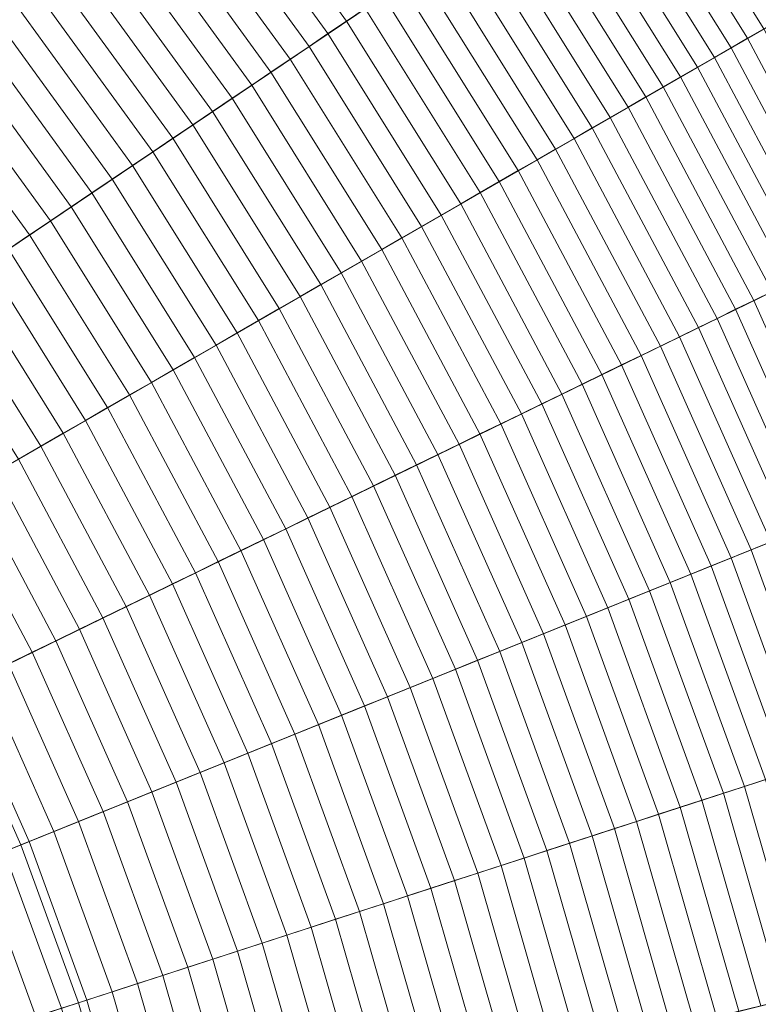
# Model space of a CAD drawing. Header units: centimetres. Extents: x -21.9 to 23.1, y -23 to 22.
# Tile 154 of 191: x 11.8 to 15.5, y 3.2 to 8.2. Entities that reach past the tile are written whole.
import ezdxf

# ---------------------------------------------------------------- set-up
doc = ezdxf.new("R2010")
doc.units = ezdxf.units.CM
doc.header["$LTSCALE"] = 2.54
doc.layers.add('Lucido design-1', color=7, linetype='Continuous')

# ---------------------------------------------------------------- blocks, each defined once
blk = doc.blocks.new('Gruppo-2-1')
at = {"color": 5, "linetype": 'Continuous', "lineweight": 9}
for points in [[(5.882, 7.9705, -940.4271), (5.2775, 8.3195, -940.4271), (10.9595, 19.0058, -940.4271), (12.2956, 18.2344, -940.4271)], [(5.882, 7.9705, -940.4271), (5.2775, 8.3195, -940.4271), (10.9595, 19.0058, -940.4271), (12.2956, 18.2344, -940.4271)], [(6.4606, 7.5802, -940.4271), (5.882, 7.9705, -940.4271), (12.2956, 18.2344, -940.4271), (13.5746, 17.3717, -940.4271)], [(6.4606, 7.5802, -940.4271), (5.882, 7.9705, -940.4271), (12.2956, 18.2344, -940.4271), (13.5746, 17.3717, -940.4271)], [(7.0106, 7.1504, -940.4271), (6.4606, 7.5802, -940.4271), (13.5746, 17.3717, -940.4271), (14.7903, 16.4219, -940.4271)], [(7.0106, 7.1504, -940.4271), (6.4606, 7.5802, -940.4271), (13.5746, 17.3717, -940.4271), (14.7903, 16.4219, -940.4271)], [(7.5293, 6.6834, -940.4271), (7.0106, 7.1504, -940.4271), (14.7903, 16.4219, -940.4271), (15.9368, 15.3895, -940.4271)], [(7.5293, 6.6834, -940.4271), (7.0106, 7.1504, -940.4271), (14.7903, 16.4219, -940.4271), (15.9368, 15.3895, -940.4271)], [(17.2961, 14.5387, -1001.3271), (16.2056, 15.668, -1001.3271), (8.9881, 8.194, -1001.3271), (9.5748, 7.5865, -1001.3271)], [(8.0142, 6.1813, -940.4271), (7.5293, 6.6834, -940.4271), (15.9368, 15.3895, -940.4271), (17.0085, 14.2798, -940.4271)], [(8.0142, 6.1813, -940.4271), (7.5293, 6.6834, -940.4271), (15.9368, 15.3895, -940.4271), (17.0085, 14.2798, -940.4271)], [(17.0085, 14.2798, -1001.3271), (15.9368, 15.3895, -1001.3271), (8.9881, 8.194, -1001.3271), (9.5748, 7.5865, -1001.3271)], [(9.5748, 7.5865, -1010.9271), (8.9881, 8.194, -1010.9271), (15.6508, 15.0934, -1010.9271), (16.7025, 14.0043, -1010.9271)], [(18.3051, 13.3362, -1001.3271), (17.2961, 14.5387, -1001.3271), (9.5748, 7.5865, -1001.3271), (10.1177, 6.9395, -1001.3271)], [(8.4629, 5.6466, -940.4271), (8.0142, 6.1813, -940.4271), (17.0085, 14.2798, -940.4271), (18.0001, 13.098, -940.4271)], [(8.4629, 5.6466, -940.4271), (8.0142, 6.1813, -940.4271), (17.0085, 14.2798, -940.4271), (18.0001, 13.098, -940.4271)], [(18.0001, 13.098, -1001.3271), (17.0085, 14.2798, -1001.3271), (9.5748, 7.5865, -1001.3271), (10.1177, 6.9395, -1001.3271)], [(10.1177, 6.9395, -1010.9271), (9.5748, 7.5865, -1010.9271), (16.7025, 14.0043, -1010.9271), (17.6757, 12.8445, -1010.9271)], [(19.2278, 12.0662, -1001.3271), (18.3051, 13.3362, -1001.3271), (10.1177, 6.9395, -1001.3271), (10.6141, 6.2562, -1001.3271)], [(8.8731, 5.0819, -940.4271), (8.4629, 5.6466, -940.4271), (18.0001, 13.098, -940.4271), (18.907, 11.8498, -940.4271)], [(8.8731, 5.0819, -940.4271), (8.4629, 5.6466, -940.4271), (18.0001, 13.098, -940.4271), (18.907, 11.8498, -940.4271)], [(18.907, 11.8498, -1001.3271), (18.0001, 13.098, -1001.3271), (10.1177, 6.9395, -1001.3271), (10.6141, 6.2562, -1001.3271)], [(10.6141, 6.2562, -1010.9271), (10.1177, 6.9395, -1010.9271), (17.6757, 12.8445, -1010.9271), (18.5656, 11.6196, -1010.9271)], [(20.0597, 10.735, -1001.3271), (19.2278, 12.0662, -1001.3271), (10.6141, 6.2562, -1001.3271), (11.0617, 5.54, -1001.3271)], [(9.243, 4.49, -940.4271), (8.8731, 5.0819, -940.4271), (18.907, 11.8498, -940.4271), (19.7245, 10.5415, -940.4271)], [(9.243, 4.49, -940.4271), (8.8731, 5.0819, -940.4271), (18.907, 11.8498, -940.4271), (19.7245, 10.5415, -940.4271)], [(19.7245, 10.5415, -1001.3271), (18.907, 11.8498, -1001.3271), (10.6141, 6.2562, -1001.3271), (11.0617, 5.54, -1001.3271)], [(11.0617, 5.54, -1010.9271), (10.6141, 6.2562, -1010.9271), (18.5656, 11.6196, -1010.9271), (19.3679, 10.3356, -1010.9271)], [(20.7966, 9.349, -1001.3271), (20.0597, 10.735, -1001.3271), (11.0617, 5.54, -1001.3271), (11.4582, 4.7943, -1001.3271)], [(9.5707, 3.8737, -940.4271), (9.243, 4.49, -940.4271), (19.7245, 10.5415, -940.4271), (20.4488, 9.1793, -940.4271)], [(9.5707, 3.8737, -940.4271), (9.243, 4.49, -940.4271), (19.7245, 10.5415, -940.4271), (20.4488, 9.1793, -940.4271)], [(20.4488, 9.1793, -1001.3271), (19.7245, 10.5415, -1001.3271), (11.0617, 5.54, -1001.3271), (11.4582, 4.7943, -1001.3271)], [(11.4582, 4.7943, -1010.9271), (11.0617, 5.54, -1010.9271), (19.3679, 10.3356, -1010.9271), (20.0787, 8.9988, -1010.9271)], [(21.4351, 7.9149, -1001.3271), (20.7966, 9.349, -1001.3271), (11.4582, 4.7943, -1001.3271), (11.8017, 4.0227, -1001.3271)], [(9.8546, 3.2361, -940.4271), (9.5707, 3.8737, -940.4271), (20.4488, 9.1793, -940.4271), (21.0763, 7.7699, -940.4271)], [(9.8546, 3.2361, -940.4271), (9.5707, 3.8737, -940.4271), (20.4488, 9.1793, -940.4271), (21.0763, 7.7699, -940.4271)], [(21.0763, 7.7699, -1001.3271), (20.4488, 9.1793, -1001.3271), (11.4582, 4.7943, -1001.3271), (11.8017, 4.0227, -1001.3271)], [(15.6127, 8.1675, -931.1623), (14.9708, 9.1948, -931.1623), (14.8938, 9.1429, -931.2737), (15.5323, 8.1211, -931.2737)], [(13.5305, 8.2233, -932.9065), (12.8897, 9.1052, -932.9065), (12.8014, 9.0363, -932.9985), (13.4376, 8.1607, -932.9985)], [(15.5323, 8.1211, -931.2737), (14.8938, 9.1429, -931.2737), (14.8158, 9.0903, -931.3841), (15.4508, 8.0741, -931.3841)], [(15.4508, 8.0741, -931.3841), (14.8158, 9.0903, -931.3841), (14.7368, 9.037, -931.4934), (15.3682, 8.0264, -931.4934)], [(13.4376, 8.1607, -932.9985), (12.8014, 9.0363, -932.9985), (12.7123, 8.9666, -933.0893), (13.3438, 8.0974, -933.0893)], [(15.3682, 8.0264, -931.4934), (14.7368, 9.037, -931.4934), (14.6567, 8.983, -931.6017), (15.2847, 7.9781, -931.6017)], [(11.8017, 4.0227, -1010.9271), (11.4582, 4.7943, -1010.9271), (20.0787, 8.9988, -1010.9271), (20.6945, 7.6157, -1010.9271)], [(13.3438, 8.0974, -933.0893), (12.7123, 8.9666, -933.0893), (12.6224, 8.8964, -933.1788), (13.2492, 8.0336, -933.1788)], [(15.2847, 7.9781, -931.6017), (14.6567, 8.983, -931.6017), (14.5757, 8.9284, -931.7088), (15.2, 7.9293, -931.7088)], [(15.2, 7.9293, -931.7088), (14.5757, 8.9284, -931.7088), (14.4938, 8.8731, -931.8149), (15.1144, 7.8798, -931.8149)], [(13.2492, 8.0336, -933.1788), (12.6224, 8.8964, -933.1788), (12.5317, 8.8256, -933.2671), (13.1539, 7.9693, -933.2671)], [(15.1144, 7.8798, -931.8149), (14.4938, 8.8731, -931.8149), (14.4108, 8.8171, -931.9199), (15.0278, 7.8298, -931.9199)], [(13.1539, 7.9693, -933.2671), (12.5317, 8.8256, -933.2671), (12.4403, 8.7541, -933.3541), (13.0577, 7.9044, -933.3541)], [(15.0278, 7.8298, -931.9199), (14.4108, 8.8171, -931.9199), (14.3269, 8.7605, -932.0238), (14.9401, 7.7792, -932.0238)], [(14.9401, 7.7792, -932.0238), (14.3269, 8.7605, -932.0238), (14.242, 8.7033, -932.1265), (14.8515, 7.728, -932.1265)], [(13.0577, 7.9044, -933.3541), (12.4403, 8.7541, -933.3541), (12.3481, 8.6821, -933.4398), (12.9607, 7.839, -933.4398)], [(12.9607, 7.839, -933.4398), (12.3481, 8.6821, -933.4398), (12.2552, 8.6095, -933.5242), (12.8629, 7.7731, -933.5242)], [(14.8515, 7.728, -932.1265), (14.242, 8.7033, -932.1265), (14.1563, 8.6455, -932.2283), (14.7619, 7.6763, -932.2283)], [(12.8629, 7.7731, -933.5242), (12.2552, 8.6095, -933.5242), (12.1615, 8.5363, -933.6073), (12.7644, 7.7066, -933.6073)], [(14.7619, 7.6763, -932.2283), (14.1563, 8.6455, -932.2283), (14.0696, 8.587, -932.3287), (14.6714, 7.624, -932.3287)], [(14.6714, 7.624, -932.3287), (14.0696, 8.587, -932.3287), (13.982, 8.5279, -932.428), (14.5798, 7.5712, -932.428)], [(12.7644, 7.7066, -933.6073), (12.1615, 8.5363, -933.6073), (12.0672, 8.4626, -933.689), (12.6651, 7.6396, -933.689)], [(14.5798, 7.5712, -932.428), (13.982, 8.5279, -932.428), (13.8935, 8.4682, -932.5261), (14.4873, 7.5178, -932.5261)], [(12.6651, 7.6396, -933.689), (12.0672, 8.4626, -933.689), (11.9721, 8.3883, -933.7694), (12.565, 7.5721, -933.7694)], [(14.4873, 7.5178, -932.5261), (13.8935, 8.4682, -932.5261), (13.804, 8.4079, -932.623), (14.3939, 7.4639, -932.623)], [(12.565, 7.5721, -933.7694), (11.9721, 8.3883, -933.7694), (11.8763, 8.3135, -933.8485), (12.4643, 7.5042, -933.8485)], [(14.3939, 7.4639, -932.623), (13.804, 8.4079, -932.623), (13.7137, 8.3469, -932.7187), (14.2996, 7.4094, -932.7187)], [(12.4643, 7.5042, -933.8485), (11.8763, 8.3135, -933.8485), (11.7798, 8.2381, -933.9263), (12.3628, 7.4357, -933.9263)], [(14.2996, 7.4094, -932.7187), (13.7137, 8.3469, -932.7187), (13.6225, 8.2854, -932.8132), (14.2043, 7.3544, -932.8132)], [(14.2043, 7.3544, -932.8132), (13.6225, 8.2854, -932.8132), (13.5305, 8.2233, -932.9065), (14.1081, 7.2989, -932.9065)], [(12.3628, 7.4357, -933.9263), (11.7798, 8.2381, -933.9263), (11.6827, 8.1622, -934.0026), (12.2606, 7.3668, -934.0026)], [(14.1081, 7.2989, -932.9065), (13.5305, 8.2233, -932.9065), (13.4376, 8.1607, -932.9985), (14.0111, 7.2428, -932.9985)], [(12.2606, 7.3668, -934.0026), (11.6827, 8.1622, -934.0026), (11.5849, 8.0858, -934.0776), (12.1577, 7.2974, -934.0776)], [(14.0111, 7.2428, -932.9985), (13.4376, 8.1607, -932.9985), (13.3438, 8.0974, -933.0893), (13.9132, 7.1863, -933.0893)], [(16.0979, 7.0572, -931.2737), (15.5323, 8.1211, -931.2737), (15.4508, 8.0741, -931.3841), (16.0134, 7.016, -931.3841)], [(12.1577, 7.2974, -934.0776), (11.5849, 8.0858, -934.0776), (11.4864, 8.0089, -934.1512), (12.0541, 7.2275, -934.1512)], [(13.9132, 7.1863, -933.0893), (13.3438, 8.0974, -933.0893), (13.2492, 8.0336, -933.1788), (13.8144, 7.1293, -933.1788)], [(16.0134, 7.016, -931.3841), (15.4508, 8.0741, -931.3841), (15.3682, 8.0264, -931.4934), (15.9277, 6.9742, -931.4934)], [(13.8144, 7.1293, -933.1788), (13.2492, 8.0336, -933.1788), (13.1539, 7.9693, -933.2671), (13.7147, 7.0717, -933.2671)], [(15.9277, 6.9742, -931.4934), (15.3682, 8.0264, -931.4934), (15.2847, 7.9781, -931.6017), (15.8409, 6.9319, -931.6017)], [(12.0541, 7.2275, -934.1512), (11.4864, 8.0089, -934.1512), (11.3873, 7.9314, -934.2235), (11.9499, 7.1572, -934.2235)], [(13.7147, 7.0717, -933.2671), (13.1539, 7.9693, -933.2671), (13.0577, 7.9044, -933.3541), (13.6142, 7.0137, -933.3541)], [(15.8409, 6.9319, -931.6017), (15.2847, 7.9781, -931.6017), (15.2, 7.9293, -931.7088), (15.7531, 6.8891, -931.7088)], [(11.9499, 7.1572, -934.2235), (11.3873, 7.9314, -934.2235), (11.2876, 7.8535, -934.2943), (11.8449, 7.0864, -934.2943)], [(21.972, 6.4398, -1001.3271), (21.4351, 7.9149, -1001.3271), (11.8017, 4.0227, -1001.3271), (12.0905, 3.2291, -1001.3271)], [(15.7531, 6.8891, -931.7088), (15.2, 7.9293, -931.7088), (15.1144, 7.8798, -931.8149), (15.6643, 6.8457, -931.8149)], [(13.6142, 7.0137, -933.3541), (13.0577, 7.9044, -933.3541), (12.9607, 7.839, -933.4398), (13.5129, 6.9552, -933.4398)], [(15.6643, 6.8457, -931.8149), (15.1144, 7.8798, -931.8149), (15.0278, 7.8298, -931.9199), (15.5743, 6.8019, -931.9199)], [(11.8449, 7.0864, -934.2943), (11.2876, 7.8535, -934.2943), (11.1873, 7.7752, -934.3637), (11.7394, 7.0152, -934.3637)], [(13.5129, 6.9552, -933.4398), (12.9607, 7.839, -933.4398), (12.8629, 7.7731, -933.5242), (13.4108, 6.8963, -933.5242)], [(15.5743, 6.8019, -931.9199), (15.0278, 7.8298, -931.9199), (14.9401, 7.7792, -932.0238), (15.4834, 6.7575, -932.0238)], [(10.0933, 2.5802, -940.4271), (9.8546, 3.2361, -940.4271), (21.0763, 7.7699, -940.4271), (21.6039, 6.3202, -940.4271)], [(10.0933, 2.5802, -940.4271), (9.8546, 3.2361, -940.4271), (21.0763, 7.7699, -940.4271), (21.6039, 6.3202, -940.4271)], [(21.6039, 6.3202, -1001.3271), (21.0763, 7.7699, -1001.3271), (11.8017, 4.0227, -1001.3271), (12.0905, 3.2291, -1001.3271)], [(13.4108, 6.8963, -933.5242), (12.8629, 7.7731, -933.5242), (12.7644, 7.7066, -933.6073), (13.3079, 6.8368, -933.6073)], [(15.4834, 6.7575, -932.0238), (14.9401, 7.7792, -932.0238), (14.8515, 7.728, -932.1265), (15.3914, 6.7126, -932.1265)], [(15.3914, 6.7126, -932.1265), (14.8515, 7.728, -932.1265), (14.7619, 7.6763, -932.2283), (15.2984, 6.6673, -932.2283)], [(13.3079, 6.8368, -933.6073), (12.7644, 7.7066, -933.6073), (12.6651, 7.6396, -933.689), (13.2041, 6.7769, -933.689)], [(15.2984, 6.6673, -932.2283), (14.7619, 7.6763, -932.2283), (14.6714, 7.624, -932.3287), (15.2044, 6.6215, -932.3287)], [(13.2041, 6.7769, -933.689), (12.6651, 7.6396, -933.689), (12.565, 7.5721, -933.7694), (13.0996, 6.7166, -933.7694)], [(15.2044, 6.6215, -932.3287), (14.6714, 7.624, -932.3287), (14.5798, 7.5712, -932.428), (15.1094, 6.5751, -932.428)], [(12.0905, 3.2291, -1010.9271), (11.8017, 4.0227, -1010.9271), (20.6945, 7.6157, -1010.9271), (21.2123, 6.193, -1010.9271)], [(13.0996, 6.7166, -933.7694), (12.565, 7.5721, -933.7694), (12.4643, 7.5042, -933.8485), (12.9944, 6.6558, -933.8485)], [(15.1094, 6.5751, -932.428), (14.5798, 7.5712, -932.428), (14.4873, 7.5178, -932.5261), (15.0134, 6.5283, -932.5261)], [(12.9944, 6.6558, -933.8485), (12.4643, 7.5042, -933.8485), (12.3628, 7.4357, -933.9263), (12.8883, 6.5946, -933.9263)], [(15.0134, 6.5283, -932.5261), (14.4873, 7.5178, -932.5261), (14.3939, 7.4639, -932.623), (14.9165, 6.481, -932.623)], [(12.8883, 6.5946, -933.9263), (12.3628, 7.4357, -933.9263), (12.2606, 7.3668, -934.0026), (12.7816, 6.533, -934.0026)], [(14.9165, 6.481, -932.623), (14.3939, 7.4639, -932.623), (14.2996, 7.4094, -932.7187), (14.8186, 6.4333, -932.7187)], [(14.8186, 6.4333, -932.7187), (14.2996, 7.4094, -932.7187), (14.2043, 7.3544, -932.8132), (14.7197, 6.385, -932.8132)], [(12.7816, 6.533, -934.0026), (12.2606, 7.3668, -934.0026), (12.1577, 7.2974, -934.0776), (12.6741, 6.4709, -934.0776)], [(14.7197, 6.385, -932.8132), (14.2043, 7.3544, -932.8132), (14.1081, 7.2989, -932.9065), (14.6199, 6.3364, -932.9065)], [(12.6741, 6.4709, -934.0776), (12.1577, 7.2974, -934.0776), (12.0541, 7.2275, -934.1512), (12.5659, 6.4085, -934.1512)], [(14.6199, 6.3364, -932.9065), (14.1081, 7.2989, -932.9065), (14.0111, 7.2428, -932.9985), (14.5192, 6.2872, -932.9985)], [(12.5659, 6.4085, -934.1512), (12.0541, 7.2275, -934.1512), (11.9499, 7.1572, -934.2235), (12.457, 6.3456, -934.2235)], [(14.5192, 6.2872, -932.9985), (14.0111, 7.2428, -932.9985), (13.9132, 7.1863, -933.0893), (14.4175, 6.2377, -933.0893)], [(14.4175, 6.2377, -933.0893), (13.9132, 7.1863, -933.0893), (13.8144, 7.1293, -933.1788), (14.315, 6.1877, -933.1788)], [(12.457, 6.3456, -934.2235), (11.9499, 7.1572, -934.2235), (11.8449, 7.0864, -934.2943), (12.3474, 6.2823, -934.2943)], [(14.315, 6.1877, -933.1788), (13.8144, 7.1293, -933.1788), (13.7147, 7.0717, -933.2671), (14.2116, 6.1372, -933.2671)], [(12.3474, 6.2823, -934.2943), (11.8449, 7.0864, -934.2943), (11.7394, 7.0152, -934.3637), (12.2372, 6.2187, -934.3637)], [(14.2116, 6.1372, -933.2671), (13.7147, 7.0717, -933.2671), (13.6142, 7.0137, -933.3541), (14.1073, 6.0864, -933.3541)], [(12.2372, 6.2187, -934.3637), (11.7394, 7.0152, -934.3637), (11.6332, 6.9436, -934.4318), (12.1262, 6.1546, -934.4318)], [(14.1073, 6.0864, -933.3541), (13.6142, 7.0137, -933.3541), (13.5129, 6.9552, -933.4398), (14.0022, 6.0351, -933.4398)], [(12.1262, 6.1546, -934.4318), (11.6332, 6.9436, -934.4318), (11.5264, 6.8716, -934.4984), (12.0147, 6.0902, -934.4984)], [(14.0022, 6.0351, -933.4398), (13.5129, 6.9552, -933.4398), (13.4108, 6.8963, -933.5242), (13.8962, 5.9834, -933.5242)], [(13.8962, 5.9834, -933.5242), (13.4108, 6.8963, -933.5242), (13.3079, 6.8368, -933.6073), (13.7893, 5.9313, -933.6073)], [(12.0147, 6.0902, -934.4984), (11.5264, 6.8716, -934.4984), (11.419, 6.7991, -934.5635), (11.9025, 6.0254, -934.5635)], [(13.7893, 5.9313, -933.6073), (13.3079, 6.8368, -933.6073), (13.2041, 6.7769, -933.689), (13.6817, 5.8788, -933.689)], [(11.9025, 6.0254, -934.5635), (11.419, 6.7991, -934.5635), (11.311, 6.7263, -934.6272), (11.7897, 5.9603, -934.6272)], [(13.6817, 5.8788, -933.689), (13.2041, 6.7769, -933.689), (13.0996, 6.7166, -933.7694), (13.5732, 5.8259, -933.7694)], [(16.0479, 5.7383, -931.9199), (15.5743, 6.8019, -931.9199), (15.4834, 6.7575, -932.0238), (15.954, 5.7004, -932.0238)], [(15.954, 5.7004, -932.0238), (15.4834, 6.7575, -932.0238), (15.3914, 6.7126, -932.1265), (15.8591, 5.662, -932.1265)], [(13.5732, 5.8259, -933.7694), (13.0996, 6.7166, -933.7694), (12.9944, 6.6558, -933.8485), (13.464, 5.7726, -933.8485)], [(15.8591, 5.662, -932.1265), (15.3914, 6.7126, -932.1265), (15.2984, 6.6673, -932.2283), (15.7633, 5.6233, -932.2283)], [(13.464, 5.7726, -933.8485), (12.9944, 6.6558, -933.8485), (12.8883, 6.5946, -933.9263), (13.354, 5.7189, -933.9263)], [(15.7633, 5.6233, -932.2283), (15.2984, 6.6673, -932.2283), (15.2044, 6.6215, -932.3287), (15.6663, 5.5841, -932.3287)], [(13.354, 5.7189, -933.9263), (12.8883, 6.5946, -933.9263), (12.7816, 6.533, -934.0026), (13.2432, 5.6649, -934.0026)], [(15.6663, 5.5841, -932.3287), (15.2044, 6.6215, -932.3287), (15.1094, 6.5751, -932.428), (15.5683, 5.5445, -932.428)], [(13.2432, 5.6649, -934.0026), (12.7816, 6.533, -934.0026), (12.6741, 6.4709, -934.0776), (13.1316, 5.6105, -934.0776)], [(15.5683, 5.5445, -932.428), (15.1094, 6.5751, -932.428), (15.0134, 6.5283, -932.5261), (15.4693, 5.5045, -932.5261)], [(15.3692, 5.4641, -932.623), (14.9165, 6.481, -932.623), (14.8186, 6.4333, -932.7187), (15.2682, 5.4233, -932.7187)], [(15.4693, 5.5045, -932.5261), (15.0134, 6.5283, -932.5261), (14.9165, 6.481, -932.623), (15.3692, 5.4641, -932.623)], [(22.4047, 4.9308, -1001.3271), (21.972, 6.4398, -1001.3271), (12.0905, 3.2291, -1001.3271), (12.3233, 2.4173, -1001.3271)], [(13.1316, 5.6105, -934.0776), (12.6741, 6.4709, -934.0776), (12.5659, 6.4085, -934.1512), (13.0193, 5.5557, -934.1512)], [(15.2682, 5.4233, -932.7187), (14.8186, 6.4333, -932.7187), (14.7197, 6.385, -932.8132), (15.1662, 5.3821, -932.8132)], [(13.0193, 5.5557, -934.1512), (12.5659, 6.4085, -934.1512), (12.457, 6.3456, -934.2235), (12.9063, 5.5006, -934.2235)], [(15.1662, 5.3821, -932.8132), (14.7197, 6.385, -932.8132), (14.6199, 6.3364, -932.9065), (15.0633, 5.3405, -932.9065)], [(12.9063, 5.5006, -934.2235), (12.457, 6.3456, -934.2235), (12.3474, 6.2823, -934.2943), (12.7926, 5.4451, -934.2943)], [(15.0633, 5.3405, -932.9065), (14.6199, 6.3364, -932.9065), (14.5192, 6.2872, -932.9985), (14.9594, 5.2985, -932.9985)], [(10.2857, 1.9092, -940.4271), (10.0933, 2.5802, -940.4271), (21.6039, 6.3202, -940.4271), (22.0292, 4.8372, -940.4271)], [(10.2857, 1.9092, -940.4271), (10.0933, 2.5802, -940.4271), (21.6039, 6.3202, -940.4271), (22.0292, 4.8372, -940.4271)], [(22.0292, 4.8372, -1001.3271), (21.6039, 6.3202, -1001.3271), (12.0905, 3.2291, -1001.3271), (12.3233, 2.4173, -1001.3271)], [(12.7926, 5.4451, -934.2943), (12.3474, 6.2823, -934.2943), (12.2372, 6.2187, -934.3637), (12.6781, 5.3893, -934.3637)], [(14.9594, 5.2985, -932.9985), (14.5192, 6.2872, -932.9985), (14.4175, 6.2377, -933.0893), (14.8545, 5.2562, -933.0893)], [(14.8545, 5.2562, -933.0893), (14.4175, 6.2377, -933.0893), (14.315, 6.1877, -933.1788), (14.7488, 5.2134, -933.1788)], [(12.3233, 2.4173, -1010.9271), (12.0905, 3.2291, -1010.9271), (21.2123, 6.193, -1010.9271), (21.6297, 4.7376, -1010.9271)], [(12.6781, 5.3893, -934.3637), (12.2372, 6.2187, -934.3637), (12.1262, 6.1546, -934.4318), (12.563, 5.3332, -934.4318)], [(14.7488, 5.2134, -933.1788), (14.315, 6.1877, -933.1788), (14.2116, 6.1372, -933.2671), (14.6421, 5.1703, -933.2671)], [(12.563, 5.3332, -934.4318), (12.1262, 6.1546, -934.4318), (12.0147, 6.0902, -934.4984), (12.4472, 5.2767, -934.4984)], [(14.6421, 5.1703, -933.2671), (14.2116, 6.1372, -933.2671), (14.1073, 6.0864, -933.3541), (14.5345, 5.1269, -933.3541)], [(12.4472, 5.2767, -934.4984), (12.0147, 6.0902, -934.4984), (11.9025, 6.0254, -934.5635), (12.3308, 5.2199, -934.5635)], [(14.5345, 5.1269, -933.3541), (14.1073, 6.0864, -933.3541), (14.0022, 6.0351, -933.4398), (14.426, 5.083, -933.4398)], [(14.426, 5.083, -933.4398), (14.0022, 6.0351, -933.4398), (13.8962, 5.9834, -933.5242), (14.3167, 5.0389, -933.5242)], [(12.3308, 5.2199, -934.5635), (11.9025, 6.0254, -934.5635), (11.7897, 5.9603, -934.6272), (12.2137, 5.1628, -934.6272)], [(12.2137, 5.1628, -934.6272), (11.7897, 5.9603, -934.6272), (11.6763, 5.8948, -934.6895), (12.096, 5.1054, -934.6895)], [(14.3167, 5.0389, -933.5242), (13.8962, 5.9834, -933.5242), (13.7893, 5.9313, -933.6073), (14.2065, 4.9943, -933.6073)], [(12.096, 5.1054, -934.6895), (11.6763, 5.8948, -934.6895), (11.5622, 5.829, -934.7503), (11.9777, 5.0477, -934.7503)], [(14.2065, 4.9943, -933.6073), (13.7893, 5.9313, -933.6073), (13.6817, 5.8788, -933.689), (14.0954, 4.9495, -933.689)], [(14.0954, 4.9495, -933.689), (13.6817, 5.8788, -933.689), (13.5732, 5.8259, -933.7694), (13.9836, 4.9043, -933.7694)], [(11.9777, 5.0477, -934.7503), (11.5622, 5.829, -934.7503), (11.4477, 5.7629, -934.8097), (11.8588, 4.9897, -934.8097)], [(13.9836, 4.9043, -933.7694), (13.5732, 5.8259, -933.7694), (13.464, 5.7726, -933.8485), (13.8709, 4.8587, -933.8485)], [(11.8588, 4.9897, -934.8097), (11.4477, 5.7629, -934.8097), (11.3325, 5.6964, -934.8676), (11.7393, 4.9314, -934.8676)], [(13.8709, 4.8587, -933.8485), (13.464, 5.7726, -933.8485), (13.354, 5.7189, -933.9263), (13.7574, 4.8129, -933.9263)], [(13.7574, 4.8129, -933.9263), (13.354, 5.7189, -933.9263), (13.2432, 5.6649, -934.0026), (13.6431, 4.7667, -934.0026)], [(13.6431, 4.7667, -934.0026), (13.2432, 5.6649, -934.0026), (13.1316, 5.6105, -934.0776), (13.528, 4.7202, -934.0776)], [(13.528, 4.7202, -934.0776), (13.1316, 5.6105, -934.0776), (13.0193, 5.5557, -934.1512), (13.4121, 4.6734, -934.1512)], [(13.4121, 4.6734, -934.1512), (13.0193, 5.5557, -934.1512), (12.9063, 5.5006, -934.2235), (13.2956, 4.6263, -934.2235)], [(15.9541, 4.4845, -932.428), (15.5683, 5.5445, -932.428), (15.4693, 5.5045, -932.5261), (15.8525, 4.4515, -932.5261)], [(13.2956, 4.6263, -934.2235), (12.9063, 5.5006, -934.2235), (12.7926, 5.4451, -934.2943), (13.1782, 4.5789, -934.2943)], [(15.8525, 4.4515, -932.5261), (15.4693, 5.5045, -932.5261), (15.3692, 5.4641, -932.623), (15.75, 4.4181, -932.623)], [(13.1782, 4.5789, -934.2943), (12.7926, 5.4451, -934.2943), (12.6781, 5.3893, -934.3637), (13.0602, 4.5312, -934.3637)], [(15.75, 4.4181, -932.623), (15.3692, 5.4641, -932.623), (15.2682, 5.4233, -932.7187), (15.6463, 4.3845, -932.7187)], [(15.6463, 4.3845, -932.7187), (15.2682, 5.4233, -932.7187), (15.1662, 5.3821, -932.8132), (15.5417, 4.3505, -932.8132)], [(13.0602, 4.5312, -934.3637), (12.6781, 5.3893, -934.3637), (12.563, 5.3332, -934.4318), (12.9414, 4.4832, -934.4318)], [(15.5417, 4.3505, -932.8132), (15.1662, 5.3821, -932.8132), (15.0633, 5.3405, -932.9065), (15.4361, 4.3161, -932.9065)], [(12.9414, 4.4832, -934.4318), (12.563, 5.3332, -934.4318), (12.4472, 5.2767, -934.4984), (12.822, 4.435, -934.4984)], [(15.3295, 4.2815, -932.9985), (14.9594, 5.2985, -932.9985), (14.8545, 5.2562, -933.0893), (15.222, 4.2466, -933.0893)], [(15.4361, 4.3161, -932.9065), (15.0633, 5.3405, -932.9065), (14.9594, 5.2985, -932.9985), (15.3295, 4.2815, -932.9985)], [(12.822, 4.435, -934.4984), (12.4472, 5.2767, -934.4984), (12.3308, 5.2199, -934.5635), (12.7019, 4.3864, -934.5635)], [(15.222, 4.2466, -933.0893), (14.8545, 5.2562, -933.0893), (14.7488, 5.2134, -933.1788), (15.1135, 4.2113, -933.1788)], [(12.7019, 4.3864, -934.5635), (12.3308, 5.2199, -934.5635), (12.2137, 5.1628, -934.6272), (12.5811, 4.3376, -934.6272)], [(15.1135, 4.2113, -933.1788), (14.7488, 5.2134, -933.1788), (14.6421, 5.1703, -933.2671), (15.0041, 4.1758, -933.2671)], [(12.5811, 4.3376, -934.6272), (12.2137, 5.1628, -934.6272), (12.096, 5.1054, -934.6895), (12.4597, 4.2886, -934.6895)], [(15.0041, 4.1758, -933.2671), (14.6421, 5.1703, -933.2671), (14.5345, 5.1269, -933.3541), (14.8937, 4.1399, -933.3541)], [(12.4597, 4.2886, -934.6895), (12.096, 5.1054, -934.6895), (11.9777, 5.0477, -934.7503), (12.3376, 4.2393, -934.7503)], [(14.8937, 4.1399, -933.3541), (14.5345, 5.1269, -933.3541), (14.426, 5.083, -933.4398), (14.7825, 4.1038, -933.4398)], [(12.3376, 4.2393, -934.7503), (11.9777, 5.0477, -934.7503), (11.8588, 4.9897, -934.8097), (12.2149, 4.1897, -934.8097)], [(14.7825, 4.1038, -933.4398), (14.426, 5.083, -933.4398), (14.3167, 5.0389, -933.5242), (14.6703, 4.0673, -933.5242)], [(14.6703, 4.0673, -933.5242), (14.3167, 5.0389, -933.5242), (14.2065, 4.9943, -933.6073), (14.5573, 4.0306, -933.6073)], [(12.2149, 4.1897, -934.8097), (11.8588, 4.9897, -934.8097), (11.7393, 4.9314, -934.8676), (12.0917, 4.1399, -934.8676)], [(14.4434, 3.9936, -933.689), (14.0954, 4.9495, -933.689), (13.9836, 4.9043, -933.7694), (14.3286, 3.9563, -933.7694)], [(14.5573, 4.0306, -933.6073), (14.2065, 4.9943, -933.6073), (14.0954, 4.9495, -933.689), (14.4434, 3.9936, -933.689)], [(12.0917, 4.1399, -934.8676), (11.7393, 4.9314, -934.8676), (11.6192, 4.8728, -934.924), (11.9678, 4.0899, -934.924)], [(22.7311, 3.3953, -1001.3271), (22.4047, 4.9308, -1001.3271), (12.3233, 2.4173, -1001.3271), (12.4989, 1.5911, -1001.3271)], [(14.3286, 3.9563, -933.7694), (13.9836, 4.9043, -933.7694), (13.8709, 4.8587, -933.8485), (14.213, 3.9187, -933.8485)], [(11.9678, 4.0899, -934.924), (11.6192, 4.8728, -934.924), (11.4986, 4.814, -934.9789), (11.8434, 4.0396, -934.9789)], [(14.213, 3.9187, -933.8485), (13.8709, 4.8587, -933.8485), (13.7574, 4.8129, -933.9263), (14.0966, 3.8809, -933.9263)], [(10.4308, 1.2265, -940.4271), (10.2857, 1.9092, -940.4271), (22.0292, 4.8372, -940.4271), (22.3499, 3.3281, -940.4271)], [(10.4308, 1.2265, -940.4271), (10.2857, 1.9092, -940.4271), (22.0292, 4.8372, -940.4271), (22.3499, 3.3281, -940.4271)], [(11.8434, 4.0396, -934.9789), (11.4986, 4.814, -934.9789), (11.3774, 4.7549, -935.0324), (11.7184, 3.9891, -935.0324)], [(22.3499, 3.3281, -1001.3271), (22.0292, 4.8372, -1001.3271), (12.3233, 2.4173, -1001.3271), (12.4989, 1.5911, -1001.3271)], [(14.0966, 3.8809, -933.9263), (13.7574, 4.8129, -933.9263), (13.6431, 4.7667, -934.0026), (13.9793, 3.8428, -934.0026)], [(11.8017, 4.0227, -1003.3271), (11.4582, 4.7943, -1003.3271), (9.5707, 3.8737, -1003.3271), (9.8546, 3.2361, -1003.3271)], [(11.8017, 4.0227, -1001.3271), (11.4582, 4.7943, -1001.3271), (11.4582, 4.7943, -1010.9271), (11.8017, 4.0227, -1010.9271)], [(11.8017, 4.0227, -1001.3271), (11.4582, 4.7943, -1001.3271), (11.4582, 4.7943, -1003.3271), (11.8017, 4.0227, -1003.3271)], [(13.9793, 3.8428, -934.0026), (13.6431, 4.7667, -934.0026), (13.528, 4.7202, -934.0776), (13.8613, 3.8045, -934.0776)], [(12.4989, 1.5911, -1010.9271), (12.3233, 2.4173, -1010.9271), (21.6297, 4.7376, -1010.9271), (21.9445, 3.2566, -1010.9271)], [(13.8613, 3.8045, -934.0776), (13.528, 4.7202, -934.0776), (13.4121, 4.6734, -934.1512), (13.7425, 3.7658, -934.1512)], [(13.7425, 3.7658, -934.1512), (13.4121, 4.6734, -934.1512), (13.2956, 4.6263, -934.2235), (13.6229, 3.727, -934.2235)], [(13.6229, 3.727, -934.2235), (13.2956, 4.6263, -934.2235), (13.1782, 4.5789, -934.2943), (13.5025, 3.6879, -934.2943)], [(13.5025, 3.6879, -934.2943), (13.1782, 4.5789, -934.2943), (13.0602, 4.5312, -934.3637), (13.3815, 3.6485, -934.3637)], [(13.3815, 3.6485, -934.3637), (13.0602, 4.5312, -934.3637), (12.9414, 4.4832, -934.4318), (13.2596, 3.609, -934.4318)], [(13.2596, 3.609, -934.4318), (12.9414, 4.4832, -934.4318), (12.822, 4.435, -934.4984), (13.1371, 3.5692, -934.4984)], [(13.1371, 3.5692, -934.4984), (12.822, 4.435, -934.4984), (12.7019, 4.3864, -934.5635), (13.0139, 3.5291, -934.5635)], [(13.0139, 3.5291, -934.5635), (12.7019, 4.3864, -934.5635), (12.5811, 4.3376, -934.6272), (12.89, 3.4889, -934.6272)], [(12.89, 3.4889, -934.6272), (12.5811, 4.3376, -934.6272), (12.4597, 4.2886, -934.6895), (12.7655, 3.4484, -934.6895)], [(15.7366, 3.2683, -932.9065), (15.4361, 4.3161, -932.9065), (15.3295, 4.2815, -932.9985), (15.6279, 3.2412, -932.9985)], [(15.8443, 3.2951, -932.8132), (15.5417, 4.3505, -932.8132), (15.4361, 4.3161, -932.9065), (15.7366, 3.2683, -932.9065)], [(12.7655, 3.4484, -934.6895), (12.4597, 4.2886, -934.6895), (12.3376, 4.2393, -934.7503), (12.6403, 3.4077, -934.7503)], [(15.6279, 3.2412, -932.9985), (15.3295, 4.2815, -932.9985), (15.222, 4.2466, -933.0893), (15.5181, 3.2138, -933.0893)], [(12.6403, 3.4077, -934.7503), (12.3376, 4.2393, -934.7503), (12.2149, 4.1897, -934.8097), (12.5144, 3.3668, -934.8097)], [(15.4075, 3.1862, -933.1788), (15.1135, 4.2113, -933.1788), (15.0041, 4.1758, -933.2671), (15.2958, 3.1584, -933.2671)], [(15.5181, 3.2138, -933.0893), (15.222, 4.2466, -933.0893), (15.1135, 4.2113, -933.1788), (15.4075, 3.1862, -933.1788)], [(12.5144, 3.3668, -934.8097), (12.2149, 4.1897, -934.8097), (12.0917, 4.1399, -934.8676), (12.388, 3.3257, -934.8676)], [(15.2958, 3.1584, -933.2671), (15.0041, 4.1758, -933.2671), (14.8937, 4.1399, -933.3541), (15.1832, 3.1303, -933.3541)], [(12.388, 3.3257, -934.8676), (12.0917, 4.1399, -934.8676), (11.9678, 4.0899, -934.924), (12.2609, 3.2845, -934.924)], [(15.1832, 3.1303, -933.3541), (14.8937, 4.1399, -933.3541), (14.7825, 4.1038, -933.4398), (15.0697, 3.102, -933.4398)], [(12.2609, 3.2845, -934.924), (11.9678, 4.0899, -934.924), (11.8434, 4.0396, -934.9789), (12.1333, 3.243, -934.9789)], [(14.9553, 3.0735, -933.5242), (14.6703, 4.0673, -933.5242), (14.5573, 4.0306, -933.6073), (14.84, 3.0447, -933.6073)], [(15.0697, 3.102, -933.4398), (14.7825, 4.1038, -933.4398), (14.6703, 4.0673, -933.5242), (14.9553, 3.0735, -933.5242)], [(12.0905, 3.2291, -1003.3271), (11.8017, 4.0227, -1003.3271), (9.8546, 3.2361, -1003.3271), (10.0933, 2.5802, -1003.3271)], [(12.1333, 3.243, -934.9789), (11.8434, 4.0396, -934.9789), (11.7184, 3.9891, -935.0324), (12.0051, 3.2013, -935.0324)], [(12.0905, 3.2291, -1001.3271), (11.8017, 4.0227, -1001.3271), (11.8017, 4.0227, -1010.9271), (12.0905, 3.2291, -1010.9271)], [(12.0905, 3.2291, -1001.3271), (11.8017, 4.0227, -1001.3271), (11.8017, 4.0227, -1003.3271), (12.0905, 3.2291, -1003.3271)], [(14.84, 3.0447, -933.6073), (14.5573, 4.0306, -933.6073), (14.4434, 3.9936, -933.689), (14.7238, 3.0157, -933.689)], [(12.0051, 3.2013, -935.0324), (11.7184, 3.9891, -935.0324), (11.5928, 3.9384, -935.0843), (11.8763, 3.1595, -935.0843)], [(14.7238, 3.0157, -933.689), (14.4434, 3.9936, -933.689), (14.3286, 3.9563, -933.7694), (14.6067, 2.9866, -933.7694)], [(11.8763, 3.1595, -935.0843), (11.5928, 3.9384, -935.0843), (11.4668, 3.8874, -935.1347), (11.747, 3.1175, -935.1347)], [(14.4887, 2.9571, -933.8485), (14.213, 3.9187, -933.8485), (14.0966, 3.8809, -933.9263), (14.3699, 2.9275, -933.9263)], [(14.6067, 2.9866, -933.7694), (14.3286, 3.9563, -933.7694), (14.213, 3.9187, -933.8485), (14.4887, 2.9571, -933.8485)], [(14.3699, 2.9275, -933.9263), (14.0966, 3.8809, -933.9263), (13.9793, 3.8428, -934.0026), (14.2503, 2.8977, -934.0026)], [(14.2503, 2.8977, -934.0026), (13.9793, 3.8428, -934.0026), (13.8613, 3.8045, -934.0776), (14.1299, 2.8677, -934.0776)], [(14.0087, 2.8375, -934.1512), (13.7425, 3.7658, -934.1512), (13.6229, 3.727, -934.2235), (13.8867, 2.807, -934.2235)], [(14.1299, 2.8677, -934.0776), (13.8613, 3.8045, -934.0776), (13.7425, 3.7658, -934.1512), (14.0087, 2.8375, -934.1512)], [(13.8867, 2.807, -934.2235), (13.6229, 3.727, -934.2235), (13.5025, 3.6879, -934.2943), (13.7639, 2.7764, -934.2943)], [(13.7639, 2.7764, -934.2943), (13.5025, 3.6879, -934.2943), (13.3815, 3.6485, -934.3637), (13.6404, 2.7456, -934.3637)], [(13.6404, 2.7456, -934.3637), (13.3815, 3.6485, -934.3637), (13.2596, 3.609, -934.4318), (13.5161, 2.7146, -934.4318)], [(13.3911, 2.6835, -934.4984), (13.1371, 3.5692, -934.4984), (13.0139, 3.5291, -934.5635), (13.2654, 2.6521, -934.5635)], [(13.5161, 2.7146, -934.4318), (13.2596, 3.609, -934.4318), (13.1371, 3.5692, -934.4984), (13.3911, 2.6835, -934.4984)], [(13.2654, 2.6521, -934.5635), (13.0139, 3.5291, -934.5635), (12.89, 3.4889, -934.6272), (13.139, 2.6206, -934.6272)], [(13.139, 2.6206, -934.6272), (12.89, 3.4889, -934.6272), (12.7655, 3.4484, -934.6895), (13.0119, 2.5889, -934.6895)], [(13.0119, 2.5889, -934.6895), (12.7655, 3.4484, -934.6895), (12.6403, 3.4077, -934.7503), (12.8842, 2.5571, -934.7503)], [(12.7558, 2.5251, -934.8097), (12.5144, 3.3668, -934.8097), (12.388, 3.3257, -934.8676), (12.6268, 2.4929, -934.8676)], [(22.9496, 1.8408, -1001.3271), (22.7311, 3.3953, -1001.3271), (12.4989, 1.5911, -1001.3271), (12.6165, 0.7548, -1001.3271)], [(12.8842, 2.5571, -934.7503), (12.6403, 3.4077, -934.7503), (12.5144, 3.3668, -934.8097), (12.7558, 2.5251, -934.8097)], [(10.528, 0.5353, -940.4271), (10.4308, 1.2265, -940.4271), (22.3499, 3.3281, -940.4271), (22.5647, 1.8004, -940.4271)], [(10.528, 0.5353, -940.4271), (10.4308, 1.2265, -940.4271), (22.3499, 3.3281, -940.4271), (22.5647, 1.8004, -940.4271)], [(12.6268, 2.4929, -934.8676), (12.388, 3.3257, -934.8676), (12.2609, 3.2845, -934.924), (12.4972, 2.4606, -934.924)], [(22.5647, 1.8004, -1001.3271), (22.3499, 3.3281, -1001.3271), (12.4989, 1.5911, -1001.3271), (12.6165, 0.7548, -1001.3271)], [(12.4972, 2.4606, -934.924), (12.2609, 3.2845, -934.924), (12.1333, 3.243, -934.9789), (12.367, 2.4281, -934.9789)], [(12.3233, 2.4173, -1003.3271), (12.0905, 3.2291, -1003.3271), (10.0933, 2.5802, -1003.3271), (10.2857, 1.9092, -1003.3271)], [(12.367, 2.4281, -934.9789), (12.1333, 3.243, -934.9789), (12.0051, 3.2013, -935.0324), (12.2361, 2.3955, -935.0324)], [(12.3233, 2.4173, -1001.3271), (12.0905, 3.2291, -1001.3271), (12.0905, 3.2291, -1010.9271), (12.3233, 2.4173, -1010.9271)], [(12.3233, 2.4173, -1001.3271), (12.0905, 3.2291, -1001.3271), (12.0905, 3.2291, -1003.3271), (12.3233, 2.4173, -1003.3271)], [(12.6165, 0.7548, -1010.9271), (12.4989, 1.5911, -1010.9271), (21.9445, 3.2566, -1010.9271), (22.1552, 1.7574, -1010.9271)]]:
    blk.add_3dface(points, dxfattribs=at)

msp = doc.modelspace()

# ---------------------------------------------------------------- block references
at = {"layer": 'Lucido design-1', "color": 5, "true_color": 0x0000ff}
msp.add_blockref('Gruppo-2-1', (0, 0), dxfattribs=at)

doc.saveas('drawing.dxf')
